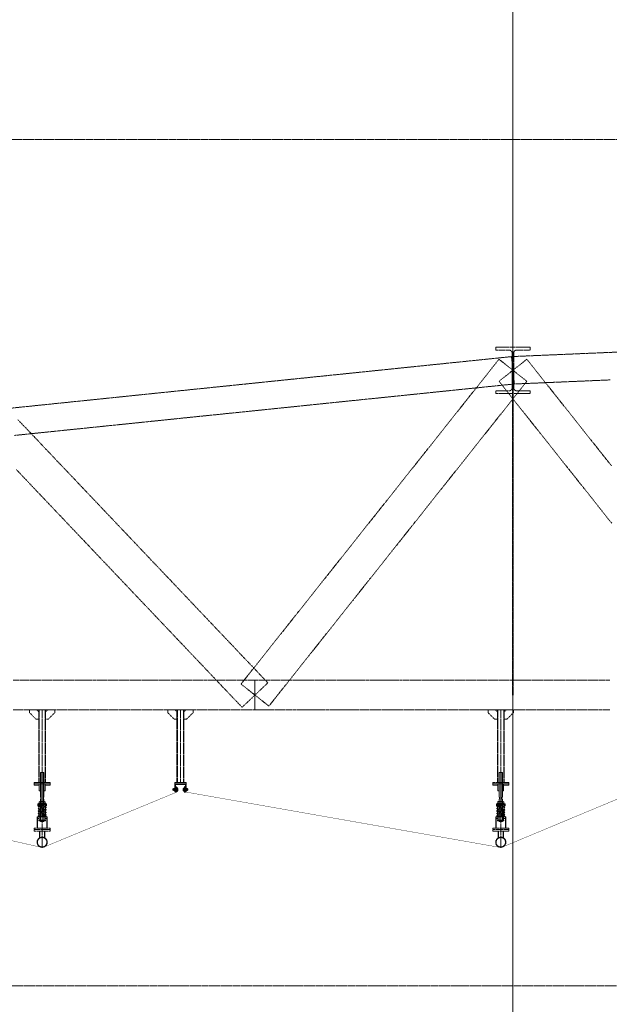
# Model space of a CAD drawing. Header units: millimetres. Extents: x -176817 to 571382, y -58489 to 156123.
# Tile 26 of 256: x -51048 to -45905, y -12681 to -4084. Entities that reach past the tile are written whole.
import ezdxf

# ---------------------------------------------------------------- set-up
doc = ezdxf.new("R2010")
doc.units = ezdxf.units.MM
doc.header["$LTSCALE"] = 0.2
for name, pattern in [('AM_ISO02W050', [7.5, 6, -1.5]), ('AM_ISO02W050x2', [3.75, 3, -0.75]), ('AM_ISO08W050', [18, 12, -1.5, 3, -1.5]), ('AM_ISO08W050x2', [9, 6, -0.75, 1.5, -0.75]), ('DASHDOT', [25.4, 12.7, -6.35, 0, -6.35]), ('HIDDEN', [9.525, 6.35, -3.175])]:
    doc.linetypes.add(name, pattern=pattern)
doc.layers.get('0').update_dxf_attribs({"lineweight": 13})
doc.layers.get('Defpoints').update_dxf_attribs({"lineweight": 13})
for name, color, linetype, lineweight in [('-A Siatka', 30, 'Continuous', 35), ('-AAA Podkład', 252, 'Continuous', 13), ('-AAA Widok', 2, 'Continuous', 30), ('-AAA Wymiar', 1, 'Continuous', 18), ('AM_0N', 7, 'Continuous', 13), ('AM_3N', 6, 'AM_ISO02W050', 13), ('AM_4N', 3, 'Continuous', 13), ('AM_7N', 4, 'AM_ISO08W050', 13), ('AM_8', 1, 'Continuous', 13)]:
    doc.layers.add(name, color=color, linetype=linetype, lineweight=lineweight)
doc.styles.add('WYMIARY', font='ROMANS.shx', dxfattribs={"width": 0.75, "oblique": 15})
doc.dimstyles.new('1 do 100', dxfattribs={"dimscale": 100, "dimtxt": 2, "dimasz": 2.5, "dimexe": 1.25, "dimexo": 0.625, "dimtad": 1, "dimdec": 0, "dimtxsty": 'WYMIARY', "dimcen": 2.5, "dimclrd": 256, "dimclre": 256, "dimclrt": 2, "dimadec": 0, "dimazin": 0, "dimtfac": 1, "dimtdec": 0, "dimtmove": 0, "dimatfit": 3, "dimfxl": 1.25, "dimlwd": -1, "dimlwe": -1, "dimarcsym": 0})

# ---------------------------------------------------------------- blocks, each defined once
blk = doc.blocks.new('*D8')
at = {"layer": '-AAA Wymiar', "transparency": 16777216}
for p, q in [((-46745.8, -45733.6), (-46745.8, 18984.3)), ((-37745.8, 18883.3), (-37745.8, 18984.3)), ((-46495.8, 18859.3), (-37995.8, 18859.3))]:
    blk.add_line(p, q, dxfattribs=at)
for points in [[(-46495.8, 18901), (-46495.8, 18817.6), (-46745.8, 18859.3)], [(-37995.8, 18901), (-37995.8, 18817.6), (-37745.8, 18859.3)]]:
    blk.add_solid(points, dxfattribs=at)
at = {"layer": 'Defpoints', "color": 0, "transparency": 16777216}
for p in [(-37745.8, 18859.3), (-37745.8, 18820.8), (-46745.8, -45796.1)]:
    blk.add_point(p, dxfattribs=at)
at = {"layer": '-AAA Wymiar', "color": 2, "transparency": 16777216, "insert": (-42245.8, 19021.8), "char_height": 200, "attachment_point": 5, "style": 'WYMIARY'}
blk.add_mtext('9000', dxfattribs=at)
blk = doc.blocks.new('*U1083')
at = {"layer": 'AM_0N'}
for p, q in [((-28, 230.6), (28, 230.6)), ((-28, 226.6), (-28, 230.6)), ((28, 226.6), (-28, 226.6)), ((28, 230.6), (28, 226.6))]:
    blk.add_line(p, q, dxfattribs=at)
at = {"layer": 'AM_7N', "linetype": 'AM_ISO08W050x2'}
blk.add_line((0, 233.6), (0, 223.6), dxfattribs=at)
blk = doc.blocks.new('*U1084')
at = {"layer": 'AM_0N'}
for p, q in [((33.8, 222.6), (-33, 222.6)), ((29.3, 219.8), (-30.7, 209)), ((-30.7, 201.1), (7.4, 194.3)), ((29.3, 198.2), (-30.7, 187.4)), ((-30.7, 179.5), (7.4, 172.7)), ((29.3, 176.6), (-30.7, 165.8)), ((-2.7, 214.1), (-30.3, 215.9)), ((-29.7, 215.9), (30.3, 219.9)), ((-29.3, 201.1), (30.7, 211.9)), ((-29.3, 179.5), (30.7, 190.3)), ((30.7, 198.2), (-7.4, 205.1)), ((30.7, 176.6), (-7.4, 183.5)), ((30, 219.9), (30.3, 219.9)), ((-33.8, 112), (33, 112)), ((-30.7, 157.9), (7.4, 151.1)), ((29.3, 155), (-30.7, 144.2)), ((-30.7, 136.3), (7.4, 129.5)), ((29.3, 133.4), (-30.7, 122.6)), ((29.7, 118.7), (-30.3, 114.7)), ((-30, 114.7), (-30.3, 114.7)), ((-29.3, 157.9), (30.7, 168.7)), ((-29.3, 136.3), (30.7, 147.1)), ((-29.3, 114.7), (30.7, 125.5)), ((30.7, 155), (-7.4, 161.9)), ((30.7, 133.4), (-7.4, 140.3)), ((2.7, 120.5), (30.3, 118.7))]:
    blk.add_line(p, q, dxfattribs=at)
for centre, start, end in [((-30, 219.9), 138.01806, 273.82255), ((-30, 205.1), 100.20335, 280.20335), ((-30, 183.5), 100.20335, 280.20335), ((30, 215.9), 280.20335, 100.20335), ((30, 194.3), 280.20335, 100.20335), ((30, 172.7), 280.20335, 100.20335), ((30, 223.9), 273.82255, 340.52878), ((-30, 161.9), 100.20335, 280.20335), ((-30, 140.3), 100.20335, 280.20335), ((-30, 118.7), 100.20335, 280.20335), ((-30, 110.7), 93.82255, 160.52878), ((30, 151.1), 280.20335, 100.20335), ((30, 129.5), 280.20335, 100.20335), ((30, 114.7), 318.01806, 93.82255)]:
    blk.add_arc(centre, 4, start, end, dxfattribs=at)
at = {"layer": 'AM_7N', "linetype": 'AM_ISO08W050x2'}
for p, q in [((-30, 109), (-30, 225.6)), ((0, 109), (0, 225.6)), ((30, 109), (30, 225.6))]:
    blk.add_line(p, q, dxfattribs=at)
blk = doc.blocks.new('*U1085')
at = {"layer": 'AM_0N'}
for p, q in [((-28, 82), (28, 82)), ((-28, 78), (-28, 82)), ((28, 78), (-28, 78)), ((28, 82), (28, 78))]:
    blk.add_line(p, q, dxfattribs=at)
at = {"layer": 'AM_7N', "linetype": 'AM_ISO08W050x2'}
blk.add_line((0, 85), (0, 75), dxfattribs=at)
blk = doc.blocks.new('*U1086')
at = {"layer": 'AM_0N'}
for p, q in [((-26.6, 242.6), (-21.4, 245.6)), ((-26.6, 242.6), (-26.6, 233.6)), ((-26.6, 233.6), (-21.4, 230.6)), ((21.3, 245.6), (-21.4, 245.6)), ((21.3, 230.6), (-21.4, 230.6)), ((-13.3, 242.6), (-13.3, 233.6)), ((13.3, 242.6), (13.3, 233.6)), ((26.6, 242.6), (21.3, 245.6)), ((26.6, 233.6), (21.3, 230.6)), ((26.6, 242.6), (26.6, 233.6))]:
    blk.add_line(p, q, dxfattribs=at)
for centre, radius, start, end in [((-19.9, 232.9), 11.7, 55.56153, 115.56153), ((-19.9, 243.3), 11.7, 244.43847, 304.43847), ((0, 200.7), 43.9, 72.38303, 107.61697), ((0, 275.4), 43.9, 252.38303, 287.61697), ((19.9, 232.9), 11.7, 64.43847, 124.43847), ((19.9, 243.3), 11.7, 235.56153, 295.56153)]:
    blk.add_arc(centre, radius, start, end, dxfattribs=at)
at = {"layer": 'AM_7N', "linetype": 'AM_ISO08W050x2'}
blk.add_line((0, 248.6), (0, 227.6), dxfattribs=at)
blk = doc.blocks.new('A$C09B41FFC')
at = {"layer": '-AAA Podkład', "color": 7}
for p, q in [((-13, 500), (-13, 284.6)), ((0, 500), (0, 70)), ((13, 500), (13, 284.6)), ((-13, 264.6), (-13, 214.6)), ((13, 264.6), (13, 214.6)), ((-16.2, 172.6), (-15, 172.6)), ((-16, 222.6), (-16, 226.6)), ((-15, 222.6), (15, 222.6)), ((-15, 214.6), (15, 214.6)), ((15, 172.6), (16.2, 172.6)), ((16, 222.6), (16, 226.6)), ((-15.2, 171.6), (-15, 171.6)), ((15, 171.6), (15.2, 171.6)), ((-16.2, 82), (-15, 82)), ((-16.2, 82), (-15, 82)), ((-15.2, 83), (-15, 83)), ((16.2, 82, 0), (15, 82, 0)), ((21.2, 82), (20, 82))]:
    blk.add_line(p, q, dxfattribs=at)
for points in [[(15, 284.6), (15, 498), (13, 500), (-13, 500), (-15, 498), (-15, 284.6)], [(-15, 264.6), (-10.5, 264.6), (-10.5, 284.6), (-15, 284.6)], [(-15, 264.6), (-15, 72), (-13, 70), (13, 70), (15, 72), (15, 264.6)], [(15, 264.6), (10.5, 264.6), (10.5, 284.6), (15, 284.6)], [(-15, 226.6), (-38.1, 226.6), (-38.1, 222.6), (-15, 222.6)], [(-15, 222.6), (-38.1, 222.6), (-38.1, 207.6), (-15, 207.6)], [(15, 226.6), (38.1, 226.6), (38.1, 222.6), (15, 222.6)], [(15, 222.6), (38.1, 222.6), (38.1, 207.6), (15, 207.6)], [(-25, 112), (-41.2, 112), (-41.2, 98), (-25, 98)], [(25, 98), (41.3, 98), (41.3, 112), (25, 112)]]:
    blk.add_lwpolyline(points, dxfattribs=at)
at = {"layer": '-AAA Podkład', "color": 7, "elevation": 0}
for points in [[(-25, 400), (-70, 400), (-70, 388), (-25, 388)], [(25, 388), (70, 388), (70, 400), (25, 400)], [(-44.4, 12), (-44.4, 112), (-41.2, 112), (-41.2, 12)], [(44.5, 12), (44.5, 112), (41.3, 112), (41.3, 12)]]:
    blk.add_lwpolyline(points, dxfattribs=at)
for points in [[(-25, 340), (-25, 400), (-14.2, 400), (-13.2, 399), (-13.2, 341), (-14.2, 340)], [(25, 340), (25, 400), (14.2, 400), (13.2, 399), (13.2, 341), (14.2, 340)]]:
    blk.add_lwpolyline(points, close=True, dxfattribs=at)
at = {"layer": '-AAA Podkład', "color": 7}
for points in [[(-38.1, 207.6), (-35.2, 207.6), (-35.2, 222.6), (-38.1, 222.6)], [(-25, 172.6), (-25, 82), (-16.2, 82), (-15.2, 83), (-15.2, 171.6), (-16.2, 172.6)], [(25, 172.6), (25, 82), (16.2, 82), (15.2, 83), (15.2, 171.6), (16.2, 172.6)], [(38.1, 207.6), (35.2, 207.6), (35.2, 222.6), (38.1, 222.6)]]:
    blk.add_lwpolyline(points, close=True, dxfattribs=at)
blk.add_circle((-30, 118.7), 4, dxfattribs=at)
for points in [[(-25, 112), (-25, 113), (-26, 112)], [(25, 112), (25, 113), (26, 112)]]:
    blk.add_solid(points, dxfattribs=at)
for name in ['*U1084', '*U1083', '*U1086', '*U1085']:
    blk.add_blockref(name, (0, 0), dxfattribs=at)
blk = doc.blocks.new('Podkład rev.B')
at = {"layer": '-AAA Podkład', "linetype": 'HIDDEN', "ltscale": 5}
h = blk.add_hatch(dxfattribs=at)
h.set_pattern_fill('ANSI32', color=256)
h.set_pattern_definition([(45, (-45909.764, -32985.08), (-6.7351921, 6.7351921), []), (45, (-45905.274, -32985.08), (-6.7351921, 6.7351921), [])])
h.paths.add_polyline_path([(5400, -28438.9), (5450, -28438.9), (5450, -28440.9, -0.414214), (5444.9, -28445.9), (5407, -28445.9), (5407, -28503.9, -0.414214), (5401.9, -28508.9), (5400, -28508.9)])
h.paths.add_polyline_path([(5450, -28440.9), (5450, -28438.9), (5500, -28438.9), (5500, -28508.9), (5498.1, -28508.9, -0.414214), (5493, -28503.9), (5493, -28445.9), (5455.1, -28445.9, -0.414214)])
for p, q in [((8350, 2544.3, 0), (8350, -48454.9, 0)), ((4244, -27793.9, 0), (4244, -28426.9, 0)), ((5450, -27793.9, 0), (5450, -28426.9, 0)), ((8244, -27793.9, 0), (8244, -28426.9, 0)), ((4244, -28993.4, 0), (4244, -28738.9)), ((8244, -28993.4, 0), (8244, -28738.9)), ((4219.9, -28911.7, 0), (4219.9, -28850.9, 0)), ((4223.9, -28909.3, 0), (4223.9, -28850.9, 0)), ((4264.2, -28909.3, 0), (4264.2, -28850.9, 0)), ((4268.2, -28911.7, 0), (4268.2, -28850.9, 0)), ((8219.9, -28911.7, 0), (8219.9, -28850.9, 0)), ((8223.9, -28909.3, 0), (8223.9, -28850.9, 0)), ((8264.2, -28909.3, 0), (8264.2, -28850.9, 0)), ((8268.2, -28911.7, 0), (8268.2, -28850.9, 0))]:
    blk.add_line(p, q, dxfattribs=at)
at = {"layer": '-AAA Podkład', "linetype": 'HIDDEN', "ltscale": 5, "elevation": 0}
for points in [[(36922.7, -22812.2), (-1301.7, -22812.2), (-1301.7, -30202.3), (36922.7, -30202.3)], [(4214, -27873.9), (4190, -27873.9), (4134, -27817.9), (4134, -27793.9), (4198, -27793.9), (4214, -27809.9)], [(4274, -28426.9), (4214, -28426.9), (4214, -27793.9), (4274, -27793.9)], [(4274, -27873.9), (4298, -27873.9), (4354, -27817.9), (4354, -27793.9), (4290, -27793.9), (4274, -27809.9)], [(5420, -27873.9), (5396, -27873.9), (5340, -27817.9), (5340, -27793.9), (5404, -27793.9), (5420, -27809.9)], [(5480, -28426.9), (5420, -28426.9), (5420, -27793.9), (5480, -27793.9)], [(5480, -27873.9), (5504, -27873.9), (5560, -27817.9), (5560, -27793.9), (5496, -27793.9), (5480, -27809.9)], [(8214, -27873.9), (8190, -27873.9), (8134, -27817.9), (8134, -27793.9), (8198, -27793.9), (8214, -27809.9)], [(8274, -28426.9), (8214, -28426.9), (8214, -27793.9), (8274, -27793.9)], [(8274, -27873.9), (8298, -27873.9), (8354, -27817.9), (8354, -27793.9), (8290, -27793.9), (8274, -27809.9)], [(4314, -28438.9), (4174, -28438.9), (4174, -28426.9), (4314, -28426.9)], [(5500, -28438.9), (5400, -28438.9), (5400, -28426.9), (5500, -28426.9)], [(8314, -28438.9), (8174, -28438.9), (8174, -28426.9), (8314, -28426.9)], [(4314, -28826.9), (4174, -28826.9), (4174, -28838.9), (4314, -28838.9)], [(4314, -28850.9), (4174, -28850.9), (4174, -28838.9), (4314, -28838.9)], [(8314, -28826.9), (8174, -28826.9), (8174, -28838.9), (8314, -28838.9)], [(8314, -28850.9), (8174, -28850.9), (8174, -28838.9), (8314, -28838.9)]]:
    blk.add_lwpolyline(points, close=True, dxfattribs=at)
at = {"layer": '-AAA Podkład', "linetype": 'HIDDEN', "ltscale": 5}
for points in [[(9259, -24669.5), (9188.6, -24672.5), (9118.3, -24675.5), (9048, -24678.5), (8977.7, -24681.5), (8907.4, -24684.5), (8837.1, -24687.5), (8766.8, -24690.5), (8696.5, -24693.5), (8626.1, -24696.5), (8555.8, -24699.5), (8485.5, -24702.5), (8415.2, -24705.5), (8344.9, -24708.4), (8347.4, -24768.4), (8350, -24828.3), (8352.6, -24888.3), (8355.1, -24948.2), (8425.4, -24945.2), (8495.7, -24942.2), (8566, -24939.3), (8636.4, -24936.3), (8706.7, -24933.3), (8777, -24930.3), (8847.3, -24927.3), (8917.6, -24924.3), (8987.9, -24921.3), (9058.2, -24918.3), (9128.5, -24915.3), (9198.9, -24912.3)], [(8356.8, -24828.3), (8356.8, -24753.5), (8356.8, -24678.6), (8356.8, -24678), (8356.8, -24677.3), (8356.8, -24676.7), (8356.9, -24676), (8357, -24675.3), (8357, -24674.7), (8357.1, -24674), (8357.3, -24673.4), (8357.4, -24672.7), (8357.6, -24672.1), (8357.7, -24671.4), (8357.9, -24670.8), (8358.1, -24670.2), (8358.3, -24669.5), (8358.6, -24668.9), (8358.8, -24668.3), (8359.1, -24667.7), (8359.3, -24667.1), (8359.6, -24666.5), (8359.9, -24665.9), (8360.2, -24665.3), (8360.6, -24664.7), (8360.9, -24664.2), (8361.3, -24663.6), (8361.7, -24663), (8362, -24662.5), (8362.4, -24662), (8362.9, -24661.5), (8363.3, -24661), (8363.7, -24660.5), (8364.2, -24660), (8364.6, -24659.5), (8365.1, -24659), (8365.6, -24658.6), (8366.1, -24658.1), (8366.6, -24657.7), (8367.1, -24657.3), (8367.6, -24656.9), (8368.2, -24656.5), (8368.7, -24656.1), (8369.3, -24655.7), (8369.8, -24655.4), (8370.4, -24655.1), (8371, -24654.7), (8371.6, -24654.4), (8372.2, -24654.1), (8372.8, -24653.9), (8373.4, -24653.6), (8374, -24653.3), (8374.6, -24653.1), (8375.3, -24652.9), (8375.9, -24652.7), (8376.5, -24652.5), (8377.2, -24652.3), (8377.8, -24652.2), (8378.5, -24652), (8379.1, -24651.9), (8379.8, -24651.8), (8380.4, -24651.7), (8381.1, -24651.7), (8381.8, -24651.6), (8382.4, -24651.6), (8383.1, -24651.5), (8383.8, -24651.5), (8441.9, -24651.5), (8500, -24651.5), (8500, -24627.4), (8425, -24627.4), (8350, -24627.4), (8275, -24627.4), (8200, -24627.4), (8200, -24651.5), (8258.1, -24651.5), (8316.3, -24651.5), (8316.9, -24651.5), (8317.6, -24651.6), (8318.2, -24651.6), (8318.9, -24651.7), (8319.6, -24651.7), (8320.2, -24651.8), (8320.9, -24651.9), (8321.5, -24652), (8322.2, -24652.2), (8322.8, -24652.3), (8323.5, -24652.5), (8324.1, -24652.7), (8324.7, -24652.9), (8325.4, -24653.1), (8326, -24653.3), (8326.6, -24653.6), (8327.2, -24653.9), (8327.8, -24654.1), (8328.4, -24654.4), (8329, -24654.7), (8329.6, -24655.1), (8330.2, -24655.4), (8330.7, -24655.7), (8331.3, -24656.1), (8331.8, -24656.5), (8332.4, -24656.9), (8332.9, -24657.3), (8333.4, -24657.7), (8333.9, -24658.1), (8334.4, -24658.6), (8334.9, -24659), (8335.4, -24659.5), (8335.8, -24660), (8336.3, -24660.5), (8336.7, -24661), (8337.1, -24661.5), (8337.6, -24662), (8338, -24662.5), (8338.3, -24663), (8338.7, -24663.6), (8339.1, -24664.2), (8339.4, -24664.7), (8339.8, -24665.3), (8340.1, -24665.9), (8340.4, -24666.5), (8340.7, -24667.1), (8340.9, -24667.7), (8341.2, -24668.3), (8341.4, -24668.9), (8341.7, -24669.5), (8341.9, -24670.2), (8342.1, -24670.8), (8342.3, -24671.4), (8342.4, -24672.1), (8342.6, -24672.7), (8342.7, -24673.4), (8342.9, -24674), (8343, -24674.7), (8343, -24675.3), (8343.1, -24676), (8343.2, -24676.7), (8343.2, -24677.3), (8343.2, -24678), (8343.3, -24678.6), (8343.3, -24753.5), (8343.3, -24828.3), (8356.8, -24828.3)], [(8362.3, -24947.7), (8356.2, -24888), (8350, -24828.3), (8343.8, -24768.7), (8337.7, -24709), (8267.4, -24716.2), (8197.1, -24723.5), (8126.8, -24730.7), (8056.4, -24738), (7986.1, -24745.2), (7915.8, -24752.5), (7845.5, -24759.7), (7775.2, -24766.9), (7704.9, -24774.2), (7634.6, -24781.4), (7564.3, -24788.7), (7493.9, -24795.9), (7423.6, -24803.2), (7353.3, -24810.4), (7283, -24817.7), (7212.7, -24824.9), (7142.4, -24832.2), (7072.1, -24839.4), (7001.8, -24846.7), (6931.4, -24853.9), (6861.1, -24861.2), (6790.8, -24868.4), (6720.5, -24875.6), (6650.2, -24882.9), (6579.9, -24890.1), (6509.6, -24897.4), (6439.3, -24904.6), (6368.9, -24911.9), (6298.6, -24919.1), (6228.3, -24926.4), (6158, -24933.6), (6087.7, -24940.9), (6017.4, -24948.1), (5947.1, -24955.4), (5876.8, -24962.6), (5806.4, -24969.9), (5736.1, -24977.1), (5665.8, -24984.4), (5595.5, -24991.6), (5525.2, -24998.8), (5454.9, -25006.1), (5384.6, -25013.3), (5314.3, -25020.6), (5243.9, -25027.8), (5173.6, -25035.1), (5103.3, -25042.3), (5033, -25049.6), (4962.7, -25056.8), (4892.4, -25064.1), (4822.1, -25071.3), (4751.8, -25078.6), (4681.4, -25085.8), (4611.1, -25093.1), (4540.8, -25100.3), (4470.5, -25107.5), (4400.2, -25114.8), (4329.9, -25122), (4259.6, -25129.3), (4189.3, -25136.5), (4118.9, -25143.8), (4048.6, -25151), (3978.3, -25158.3)], [(4002.9, -25397), (4073.2, -25389.8), (4143.6, -25382.5), (4213.9, -25375.3), (4284.2, -25368), (4354.5, -25360.8), (4424.8, -25353.5), (4495.1, -25346.3), (4565.4, -25339), (4635.7, -25331.8), (4706.1, -25324.5), (4776.4, -25317.3), (4846.7, -25310.1), (4917, -25302.8), (4987.3, -25295.6), (5057.6, -25288.3), (5127.9, -25281.1), (5198.2, -25273.8), (5268.6, -25266.6), (5338.9, -25259.3), (5409.2, -25252.1), (5479.5, -25244.8), (5549.8, -25237.6), (5620.1, -25230.3), (5690.4, -25223.1), (5760.7, -25215.8), (5831.1, -25208.6), (5901.4, -25201.3), (5971.7, -25194.1), (6042, -25186.9), (6112.3, -25179.6), (6182.6, -25172.4), (6252.9, -25165.1), (6323.2, -25157.9), (6393.6, -25150.6), (6463.9, -25143.4), (6534.2, -25136.1), (6604.5, -25128.9), (6674.8, -25121.6), (6745.1, -25114.4), (6815.4, -25107.1), (6885.7, -25099.9), (6956.1, -25092.6), (7026.4, -25085.4), (7096.7, -25078.2), (7167, -25070.9), (7237.3, -25063.7), (7307.6, -25056.4), (7377.9, -25049.2), (7448.2, -25041.9), (7518.6, -25034.7), (7588.9, -25027.4), (7659.2, -25020.2), (7729.5, -25012.9), (7799.8, -25005.7), (7870.1, -24998.4), (7940.4, -24991.2), (8010.7, -24983.9), (8081.1, -24976.7), (8151.4, -24969.4), (8221.7, -24962.2), (8292, -24955), (8362.3, -24947.7)], [(8471.4, -24924.7), (8410.7, -24876.5), (8350, -24828.3), (8289.3, -24780.2), (8228.6, -24732), (8193.4, -24776.3), (8158.3, -24820.6), (8123.1, -24864.9), (8088, -24909.2), (8052.8, -24953.5), (8017.6, -24997.8), (7982.5, -25042.1), (7947.3, -25086.4), (7912.2, -25130.8), (7877, -25175.1), (7841.9, -25219.4), (7806.7, -25263.7), (7771.5, -25308), (7736.4, -25352.3), (7701.2, -25396.6), (7666.1, -25440.9), (7630.9, -25485.2), (7595.8, -25529.5), (7560.6, -25573.8), (7525.5, -25618.1), (7490.3, -25662.4), (7455.1, -25706.7), (7420, -25751), (7384.8, -25795.3), (7349.7, -25839.7), (7314.5, -25884), (7279.4, -25928.3), (7244.2, -25972.6), (7209, -26016.9), (7173.9, -26061.2), (7138.7, -26105.5), (7103.6, -26149.8), (7068.4, -26194.1), (7033.3, -26238.4), (6998.1, -26282.7), (6963, -26327), (6927.8, -26371.3), (6892.6, -26415.6), (6857.5, -26459.9), (6822.3, -26504.2), (6787.2, -26548.6), (6752, -26592.9), (6716.9, -26637.2), (6681.7, -26681.5), (6646.5, -26725.8), (6611.4, -26770.1), (6576.2, -26814.4), (6541.1, -26858.7), (6505.9, -26903), (6470.8, -26947.3), (6435.6, -26991.6), (6400.5, -27035.9), (6365.3, -27080.2), (6330.1, -27124.5), (6295, -27168.8), (6259.8, -27213.1), (6224.7, -27257.5), (6189.5, -27301.8), (6154.4, -27346.1), (6119.2, -27390.4), (6084, -27434.7), (6048.9, -27479), (6013.7, -27523.3), (5978.6, -27567.6), (6039.3, -27615.8), (6100, -27663.9), (6160.7, -27712.1), (6221.4, -27760.3), (6256.6, -27716), (6291.7, -27671.7), (6326.9, -27627.4), (6362, -27583.1), (6397.2, -27538.8), (6432.4, -27494.4), (6467.5, -27450.1), (6502.7, -27405.8), (6537.8, -27361.5), (6573, -27317.2), (6608.1, -27272.9), (6643.3, -27228.6), (6678.5, -27184.3), (6713.6, -27140), (6748.8, -27095.7), (6783.9, -27051.4), (6819.1, -27007.1), (6854.2, -26962.8), (6889.4, -26918.5), (6924.5, -26874.2), (6959.7, -26829.9), (6994.9, -26785.5), (7030, -26741.2), (7065.2, -26696.9), (7100.3, -26652.6), (7135.5, -26608.3), (7170.6, -26564), (7205.8, -26519.7), (7241, -26475.4), (7276.1, -26431.1), (7311.3, -26386.8), (7346.4, -26342.5), (7381.6, -26298.2), (7416.7, -26253.9), (7451.9, -26209.6), (7487, -26165.3), (7522.2, -26121), (7557.4, -26076.6), (7592.5, -26032.3), (7627.7, -25988), (7662.8, -25943.7), (7698, -25899.4), (7733.1, -25855.1), (7768.3, -25810.8), (7803.5, -25766.5), (7838.6, -25722.2), (7873.8, -25677.9), (7908.9, -25633.6), (7944.1, -25589.3), (7979.2, -25545), (8014.4, -25500.7), (8049.5, -25456.4), (8084.7, -25412.1), (8119.9, -25367.7), (8155, -25323.4), (8190.2, -25279.1), (8225.3, -25234.8), (8260.5, -25190.5), (8295.6, -25146.2), (8330.8, -25101.9), (8366, -25057.6), (8401.1, -25013.3), (8436.3, -24969), (8471.4, -24924.7)], [(9209.7, -25662.4), (9174.5, -25618.1), (9139.4, -25573.8), (9104.2, -25529.5), (9069.1, -25485.2), (9033.9, -25440.9), (8998.8, -25396.6), (8963.6, -25352.3), (8928.5, -25308), (8893.3, -25263.7), (8858.1, -25219.4), (8823, -25175.1), (8787.8, -25130.8), (8752.7, -25086.4), (8717.5, -25042.1), (8682.4, -24997.8), (8647.2, -24953.5), (8612, -24909.2), (8576.9, -24864.9), (8541.7, -24820.6), (8506.6, -24776.3), (8471.4, -24732), (8410.7, -24780.2), (8350, -24828.3), (8289.3, -24876.5), (8228.6, -24924.7), (8263.7, -24969), (8298.9, -25013.3), (8334, -25057.6), (8369.2, -25101.9), (8404.4, -25146.2), (8439.5, -25190.5), (8474.7, -25234.8), (8509.8, -25279.1), (8545, -25323.4), (8580.1, -25367.7), (8615.3, -25412.1), (8650.5, -25456.4), (8685.6, -25500.7), (8720.8, -25545), (8755.9, -25589.3), (8791.1, -25633.6), (8826.2, -25677.9), (8861.4, -25722.2), (8896.5, -25766.5), (8931.7, -25810.8), (8966.9, -25855.1), (9002, -25899.4), (9037.2, -25943.7), (9072.3, -25988), (9107.5, -26032.3), (9142.6, -26076.6), (9177.8, -26121), (9213, -26165.3)], [(8500, -25032.4), (8500, -25007.9), (8441.9, -25007.9), (8383.8, -25007.9), (8383.1, -25007.9), (8382.4, -25007.9), (8381.7, -25007.8), (8381.1, -25007.8), (8380.4, -25007.7), (8379.7, -25007.6), (8379.1, -25007.5), (8378.4, -25007.4), (8377.8, -25007.2), (8377.1, -25007.1), (8376.5, -25006.9), (8375.8, -25006.7), (8375.2, -25006.5), (8374.6, -25006.3), (8373.9, -25006), (8373.3, -25005.8), (8372.7, -25005.5), (8372.1, -25005.2), (8371.5, -25004.9), (8370.9, -25004.6), (8370.3, -25004.3), (8369.8, -25003.9), (8369.2, -25003.6), (8368.6, -25003.2), (8368.1, -25002.8), (8367.6, -25002.4), (8367, -25002), (8366.5, -25001.6), (8366, -25001.1), (8365.5, -25000.7), (8365, -25000.2), (8364.6, -24999.7), (8364.1, -24999.2), (8363.7, -24998.7), (8363.2, -24998.2), (8362.8, -24997.7), (8362.4, -24997.2), (8362, -24996.7), (8361.6, -24996.1), (8361.2, -24995.5), (8360.9, -24995), (8360.5, -24994.4), (8360.2, -24993.8), (8359.9, -24993.2), (8359.6, -24992.6), (8359.3, -24992), (8359, -24991.4), (8358.8, -24990.8), (8358.5, -24990.2), (8358.3, -24989.5), (8358.1, -24988.9), (8357.9, -24988.3), (8357.7, -24987.6), (8357.5, -24987), (8357.4, -24986.3), (8357.3, -24985.7), (8357.1, -24985), (8357, -24984.4), (8356.9, -24983.7), (8356.9, -24983), (8356.8, -24982.4), (8356.8, -24981.7), (8356.8, -24981), (8356.8, -24980.3), (8356.8, -24904.3), (8356.8, -24828.3), (8343.3, -24828.3), (8343.3, -24904.3), (8343.3, -24980.3), (8343.2, -24981), (8343.2, -24981.7), (8343.2, -24982.4), (8343.1, -24983), (8343.1, -24983.7), (8343, -24984.4), (8342.9, -24985), (8342.7, -24985.7), (8342.6, -24986.3), (8342.5, -24987), (8342.3, -24987.6), (8342.1, -24988.3), (8341.9, -24988.9), (8341.7, -24989.5), (8341.5, -24990.2), (8341.2, -24990.8), (8341, -24991.4), (8340.7, -24992), (8340.4, -24992.6), (8340.1, -24993.2), (8339.8, -24993.8), (8339.5, -24994.4), (8339.1, -24995), (8338.8, -24995.5), (8338.4, -24996.1), (8338, -24996.7), (8337.6, -24997.2), (8337.2, -24997.7), (8336.8, -24998.2), (8336.3, -24998.7), (8335.9, -24999.2), (8335.4, -24999.7), (8335, -25000.2), (8334.5, -25000.7), (8334, -25001.1), (8333.5, -25001.6), (8333, -25002), (8332.4, -25002.4), (8331.9, -25002.8), (8331.4, -25003.2), (8330.8, -25003.6), (8330.2, -25003.9), (8329.7, -25004.3), (8329.1, -25004.6), (8328.5, -25004.9), (8327.9, -25005.2), (8327.3, -25005.5), (8326.7, -25005.8), (8326, -25006), (8325.4, -25006.3), (8324.8, -25006.5), (8324.2, -25006.7), (8323.5, -25006.9), (8322.9, -25007.1), (8322.2, -25007.2), (8321.6, -25007.4), (8320.9, -25007.5), (8320.3, -25007.6), (8319.6, -25007.7), (8318.9, -25007.8), (8318.3, -25007.8), (8317.6, -25007.9), (8316.9, -25007.9), (8316.3, -25007.9), (8258.1, -25007.9), (8200, -25007.9), (8200, -25032.4), (8275, -25032.4), (8350, -25032.4), (8425, -25032.4), (8500, -25032.4)], [(8347, -24828.3), (8347, -24917), (8347, -25005.6), (8347, -25094.2), (8347, -25182.8), (8347, -25271.4), (8347, -25360), (8347, -25448.6), (8347, -25537.2), (8347, -25625.9), (8347, -25714.5), (8347, -25803.1), (8347, -25891.7), (8347, -25980.3), (8347, -26068.9), (8347, -26157.5), (8347, -26246.1), (8347, -26334.8), (8347, -26423.4), (8347, -26512), (8347, -26600.6), (8347, -26689.2), (8347, -26777.8), (8347, -26866.4), (8347, -26955), (8347, -27043.7), (8347, -27132.3), (8347, -27220.9), (8347, -27309.5), (8347, -27398.1), (8347, -27486.7), (8347, -27575.3), (8347, -27663.9), (8353, -27663.9), (8353, -27575.3), (8353, -27486.7), (8353, -27398.1), (8353, -27309.5), (8353, -27220.9), (8353, -27132.3), (8353, -27043.7), (8353, -26955), (8353, -26866.4), (8353, -26777.8), (8353, -26689.2), (8353, -26600.6), (8353, -26512), (8353, -26423.4), (8353, -26334.8), (8353, -26246.1), (8353, -26157.5), (8353, -26068.9), (8353, -25980.3), (8353, -25891.7), (8353, -25803.1), (8353, -25714.5), (8353, -25625.9), (8353, -25537.2), (8353, -25448.6), (8353, -25360), (8353, -25271.4), (8353, -25182.8), (8353, -25094.2), (8353, -25005.6), (8353, -24917), (8353, -24828.3), (8347, -24828.3)], [(5987.5, -27770.6), (6043.8, -27717.3), (6100, -27663.9), (6156.2, -27610.6), (6212.5, -27557.3), (6177.3, -27520.2), (6142.1, -27483.1), (6107, -27446.1), (6071.8, -27409), (6036.7, -27372), (6001.5, -27334.9), (5966.4, -27297.8), (5931.2, -27260.8), (5896, -27223.7), (5860.9, -27186.7), (5825.7, -27149.6), (5790.6, -27112.6), (5755.4, -27075.5), (5720.3, -27038.4), (5685.1, -27001.4), (5650, -26964.3), (5614.8, -26927.3), (5579.6, -26890.2), (5544.5, -26853.1), (5509.3, -26816.1), (5474.2, -26779), (5439, -26742), (5403.9, -26704.9), (5368.7, -26667.8), (5333.5, -26630.8), (5298.4, -26593.7), (5263.2, -26556.7), (5228.1, -26519.6), (5192.9, -26482.5), (5157.8, -26445.5), (5122.6, -26408.4), (5087.5, -26371.4), (5052.3, -26334.3), (5017.1, -26297.2), (4982, -26260.2), (4946.8, -26223.1), (4911.7, -26186.1), (4876.5, -26149), (4841.4, -26111.9), (4806.2, -26074.9), (4771, -26037.8), (4735.9, -26000.8), (4700.7, -25963.7), (4665.6, -25926.7), (4630.4, -25889.6), (4595.3, -25852.5), (4560.1, -25815.5), (4525, -25778.4), (4489.8, -25741.4), (4454.6, -25704.3), (4419.5, -25667.2), (4384.3, -25630.2), (4349.2, -25593.1), (4314, -25556.1), (4278.9, -25519), (4243.7, -25481.9), (4208.5, -25444.9), (4173.4, -25407.8), (4138.2, -25370.8), (4103.1, -25333.7), (4067.9, -25296.6), (4032.8, -25259.6)], [(4018.8, -25695.3), (4054, -25732.4), (4089.1, -25769.4), (4124.3, -25806.5), (4159.4, -25843.5), (4194.6, -25880.6), (4229.7, -25917.6), (4264.9, -25954.7), (4300, -25991.8), (4335.2, -26028.8), (4370.4, -26065.9), (4405.5, -26102.9), (4440.7, -26140), (4475.8, -26177.1), (4511, -26214.1), (4546.1, -26251.2), (4581.3, -26288.2), (4616.5, -26325.3), (4651.6, -26362.4), (4686.8, -26399.4), (4721.9, -26436.5), (4757.1, -26473.5), (4792.2, -26510.6), (4827.4, -26547.7), (4862.5, -26584.7), (4897.7, -26621.8), (4932.9, -26658.8), (4968, -26695.9), (5003.2, -26733), (5038.3, -26770), (5073.5, -26807.1), (5108.6, -26844.1), (5143.8, -26881.2), (5179, -26918.3), (5214.1, -26955.3), (5249.3, -26992.4), (5284.4, -27029.4), (5319.6, -27066.5), (5354.7, -27103.5), (5389.9, -27140.6), (5425, -27177.7), (5460.2, -27214.7), (5495.4, -27251.8), (5530.5, -27288.8), (5565.7, -27325.9), (5600.8, -27363), (5636, -27400), (5671.1, -27437.1), (5706.3, -27474.1), (5741.5, -27511.2), (5776.6, -27548.3), (5811.8, -27585.3), (5846.9, -27622.4), (5882.1, -27659.4), (5917.2, -27696.5), (5952.4, -27733.6), (5987.5, -27770.6)], [(6100, -27793.9), (6100, -27728.9), (6100, -27663.9), (6100, -27598.9), (6100, -27533.9), (6029.7, -27533.9), (5959.4, -27533.9), (5889.1, -27533.9), (5818.8, -27533.9), (5748.4, -27533.9), (5678.1, -27533.9), (5607.8, -27533.9), (5537.5, -27533.9), (5467.2, -27533.9), (5396.9, -27533.9), (5326.6, -27533.9), (5256.3, -27533.9), (5185.9, -27533.9), (5115.6, -27533.9), (5045.3, -27533.9), (4975, -27533.9), (4904.7, -27533.9), (4834.4, -27533.9), (4764.1, -27533.9), (4693.8, -27533.9), (4623.4, -27533.9), (4553.1, -27533.9), (4482.8, -27533.9), (4412.5, -27533.9), (4342.2, -27533.9), (4271.9, -27533.9), (4201.6, -27533.9), (4131.3, -27533.9), (4060.9, -27533.9), (3990.6, -27533.9)], [(3990.6, -27793.9), (4060.9, -27793.9), (4131.3, -27793.9), (4201.6, -27793.9), (4271.9, -27793.9), (4342.2, -27793.9), (4412.5, -27793.9), (4482.8, -27793.9), (4553.1, -27793.9), (4623.4, -27793.9), (4693.8, -27793.9), (4764.1, -27793.9), (4834.4, -27793.9), (4904.7, -27793.9), (4975, -27793.9), (5045.3, -27793.9), (5115.6, -27793.9), (5185.9, -27793.9), (5256.3, -27793.9), (5326.6, -27793.9), (5396.9, -27793.9), (5467.2, -27793.9), (5537.5, -27793.9), (5607.8, -27793.9), (5678.1, -27793.9), (5748.4, -27793.9), (5818.8, -27793.9), (5889.1, -27793.9), (5959.4, -27793.9), (6029.7, -27793.9), (6100, -27793.9)], [(8350, -27793.9), (8350, -27728.9), (8350, -27663.9), (8350, -27598.9), (8350, -27533.9), (8279.7, -27533.9), (8209.4, -27533.9), (8139.1, -27533.9), (8068.8, -27533.9), (7998.4, -27533.9), (7928.1, -27533.9), (7857.8, -27533.9), (7787.5, -27533.9), (7717.2, -27533.9), (7646.9, -27533.9), (7576.6, -27533.9), (7506.3, -27533.9), (7435.9, -27533.9), (7365.6, -27533.9), (7295.3, -27533.9), (7225, -27533.9), (7154.7, -27533.9), (7084.4, -27533.9), (7014.1, -27533.9), (6943.8, -27533.9), (6873.4, -27533.9), (6803.1, -27533.9), (6732.8, -27533.9), (6662.5, -27533.9), (6592.2, -27533.9), (6521.9, -27533.9), (6451.6, -27533.9), (6381.3, -27533.9), (6310.9, -27533.9), (6240.6, -27533.9), (6170.3, -27533.9), (6100, -27533.9), (6100, -27598.9), (6100, -27663.9), (6100, -27728.9), (6100, -27793.9), (6170.3, -27793.9), (6240.6, -27793.9), (6310.9, -27793.9), (6381.3, -27793.9), (6451.6, -27793.9), (6521.9, -27793.9), (6592.2, -27793.9), (6662.5, -27793.9), (6732.8, -27793.9), (6803.1, -27793.9), (6873.4, -27793.9), (6943.8, -27793.9), (7014.1, -27793.9), (7084.4, -27793.9), (7154.7, -27793.9), (7225, -27793.9), (7295.3, -27793.9), (7365.6, -27793.9), (7435.9, -27793.9), (7506.3, -27793.9), (7576.6, -27793.9), (7646.9, -27793.9), (7717.2, -27793.9), (7787.5, -27793.9), (7857.8, -27793.9), (7928.1, -27793.9), (7998.4, -27793.9), (8068.8, -27793.9), (8139.1, -27793.9), (8209.4, -27793.9), (8279.7, -27793.9), (8350, -27793.9)], [(9193.8, -27533.9), (9123.4, -27533.9), (9053.1, -27533.9), (8982.8, -27533.9), (8912.5, -27533.9), (8842.2, -27533.9), (8771.9, -27533.9), (8701.6, -27533.9), (8631.3, -27533.9), (8560.9, -27533.9), (8490.6, -27533.9), (8420.3, -27533.9), (8350, -27533.9), (8350, -27598.9), (8350, -27663.9), (8350, -27728.9), (8350, -27793.9), (8420.3, -27793.9), (8490.6, -27793.9), (8560.9, -27793.9), (8631.3, -27793.9), (8701.6, -27793.9), (8771.9, -27793.9), (8842.2, -27793.9), (8912.5, -27793.9), (8982.8, -27793.9), (9053.1, -27793.9), (9123.4, -27793.9), (9193.8, -27793.9)]]:
    blk.add_lwpolyline(points, dxfattribs=at)
at = {"layer": '-AAA Podkład', "linetype": 'HIDDEN', "ltscale": 5, "elevation": 0}
for points in [[(4218, -28426.9), (4218, -27793.9)], [(4270, -27793.9), (4270, -28426.9)], [(5424, -28426.9), (5424, -27793.9)], [(5476, -27793.9), (5476, -28426.9)], [(8218, -28426.9), (8218, -27793.9)], [(8270, -27793.9), (8270, -28426.9)]]:
    blk.add_lwpolyline(points, dxfattribs=at)
for points in [[(5400, -28438.9), (5450, -28438.9), (5450, -28440.9, -0.414214), (5444.9, -28445.9), (5407, -28445.9), (5407, -28503.9, -0.414214), (5401.9, -28508.9), (5400, -28508.9)], [(5450, -28440.9), (5450, -28438.9), (5500, -28438.9), (5500, -28508.9), (5498.1, -28508.9, -0.414214), (5493, -28503.9), (5493, -28445.9), (5455.1, -28445.9, -0.414214)]]:
    blk.add_lwpolyline(points, format="xyb", close=True, dxfattribs=at)
at = {"layer": '-AAA Podkład', "linetype": 'HIDDEN', "ltscale": 5}
for centre, radius in [((4244, -28949, 0), 44.5), ((4244, -28949, 0), 41.2), ((8244, -28949, 0), 44.5), ((8244, -28949, 0), 41.2)]:
    blk.add_circle(centre, radius, dxfattribs=at)
for p in [(4244, -28838.9, 0), (8244, -28838.9, 0)]:
    blk.add_blockref('A$C09B41FFC', p, dxfattribs=at)
blk = doc.blocks.new('*U1058')
at = {"layer": 'AM_0N'}
for p, q in [((5.7, -1), (-5.6, -1)), ((-5.6, -1), (-5.6, -1.6)), ((5.7, -1.6), (-5.6, -1.6)), ((-5.6, -1.6), (-2.4, -4.9)), ((-3, -6.3), (-2.4, -5.7)), ((3, -6.3), (-3, -6.3)), ((-3, -20.4), (-3, -6.3)), ((3, -20.4), (-3, -20.4)), ((-2.4, -21), (-3, -20.4)), ((2.4, -4.9), (-2.4, -4.9)), ((-2.4, -5.7), (-2.4, -4.9)), ((-2.4, -21), (2.4, -21)), ((5.7, -1.6), (2.4, -4.9)), ((2.4, -5.7), (2.4, -4.9)), ((3, -6.3), (2.4, -5.7)), ((2.4, -21), (3, -20.4)), ((3, -20.4), (3, -6.3)), ((5.7, -1.6), (5.7, -1))]:
    blk.add_line(p, q, dxfattribs=at)
at = {"layer": 'AM_3N', "linetype": 'AM_ISO02W050x2'}
for p, q in [((-3.4, -1), (0, -5.4)), ((-0.7, -4.4), (-0.7, -1)), ((0.7, -4.4), (-0.7, -4.4)), ((3.4, -1), (0, -5.4)), ((0.7, -4.4), (0.7, -1))]:
    blk.add_line(p, q, dxfattribs=at)
at = {"layer": 'AM_4N'}
for p, q in [((-2.4, -5.7), (-2.4, -6.3)), ((-2.4, -6.3), (-2.4, -21)), ((2.4, -5.7), (2.4, -6.3)), ((2.4, -6.3), (2.4, -21))]:
    blk.add_line(p, q, dxfattribs=at)
at = {"layer": 'AM_7N', "linetype": 'AM_ISO08W050x2'}
blk.add_line((0, 2), (0, -24), dxfattribs=at)
blk = doc.blocks.new('*U1059')
at = {"layer": 'AM_0N'}
for p, q in [((6, -12), (-6, -12)), ((-6, -12), (-6, -13.6)), ((-6, -13.6), (6, -13.6)), ((6, -13.6), (6, -12))]:
    blk.add_line(p, q, dxfattribs=at)
at = {"layer": 'AM_7N', "linetype": 'AM_ISO08W050x2'}
blk.add_line((0, -16.6), (0, -9), dxfattribs=at)
blk = doc.blocks.new('*U1060')
at = {"layer": 'AM_0N'}
for p, q in [((-5.8, -14.4), (-4.4, -13.6)), ((-5.8, -14.4), (-5.8, -18)), ((-5.8, -18), (-4.4, -18.8)), ((4.5, -13.6), (-4.4, -13.6)), ((4.5, -18.8), (-4.4, -18.8)), ((-2.9, -14.4), (-2.9, -18)), ((2.9, -14.4), (2.9, -18)), ((5.8, -14.4), (4.5, -13.6)), ((5.8, -18), (4.5, -18.8)), ((5.8, -14.4), (5.8, -18))]:
    blk.add_line(p, q, dxfattribs=at)
for centre, radius, start, end in [((-4.3, -16.5), 2.55, 55.56153, 115.56153), ((-4.3, -15.9), 2.55, 244.43847, 304.43847), ((0, -23.5), 9.54, 72.38303, 107.61697), ((0, -8.9), 9.54, 252.38303, 287.61697), ((4.3, -16.5), 2.55, 64.43847, 124.43847), ((4.3, -15.9), 2.55, 235.56153, 295.56153)]:
    blk.add_arc(centre, radius, start, end, dxfattribs=at)
at = {"layer": 'AM_7N', "linetype": 'AM_ISO08W050x2'}
blk.add_line((0, -10.6), (0, -21.8), dxfattribs=at)
blk = doc.blocks.new('okucie')
at = {"layer": 'AM_8'}
h = blk.add_hatch(dxfattribs=at)
h.set_pattern_fill('ANSI31', color=256, scale=0.5, style=0)
h.set_pattern_definition([(45, (-21727.3335, 85443.8012), (-1.122532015, 1.122532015), [])])
h.paths.add_polyline_path([(-3.5, -5), (-3.5, -3.8), (-6.3, -1), (-20, -1), (-20, -5)])
h.paths.add_polyline_path([(20, -5), (20, -1), (6.3, -1), (3.5, -3.8), (3.5, -5)])
h = blk.add_hatch(dxfattribs=at)
h.set_pattern_fill('ANSI31', color=256, scale=0.5, angle=90, style=0)
h.set_pattern_definition([(135, (-21776.6445, 85446.8), (-1.122532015, -1.122532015), [])])
h.paths.add_polyline_path([(-3.5, -8), (-20, -8), (-20, -12), (-3.5, -12)])
h.paths.add_polyline_path([(20, -8), (3.5, -8), (3.5, -12), (6, -12), (20, -12)])
at = {"layer": '-AAA Widok'}
for p, q in [((-3.5, -3.8, 0), (3.5, -3.8, 0)), ((-3.5, -12, 0), (-3.5, -8)), ((3.5, -12, 0), (3.5, -8))]:
    blk.add_line(p, q, dxfattribs=at)
for points in [[(-20, -5), (20, -5), (20, -1), (-20, -1)], [(-20, -12), (20, -12), (20, -8), (-20, -8)]]:
    blk.add_lwpolyline(points, close=True, dxfattribs=at)
at = {"layer": '-AAA Widok', "elevation": 0}
blk.add_lwpolyline([(-20, -5), (20, -5), (20, -1), (-20, -1)], close=True, dxfattribs=at)
for points in [[(-6.3, -1), (-3.5, -3.8), (-3.5, -5)], [(6.3, -1), (3.5, -3.8), (3.5, -5)]]:
    blk.add_lwpolyline(points, dxfattribs=at)
at = {"layer": '-AAA Wymiar'}
for p, q in [((-20, -8), (-20, -5)), ((20, -8), (20, -5))]:
    blk.add_line(p, q, dxfattribs=at)
at = {"layer": 'AM_0N'}
for name in ['*U1058', '*U1059', '*U1060']:
    blk.add_blockref(name, (0, 0), dxfattribs=at)
blk = doc.blocks.new('*U1065')
at = {"layer": 'AM_0N'}
for p, q in [((-33, 4.1), (-32.1, 5)), ((-33, 4.1), (-33, -4.1)), ((-2.5, 5), (-32.1, 5)), ((-32.1, 5), (-32.1, -5)), ((-2.5, 5), (-2.5, -5)), ((-2.5, 5), (-1.6, 4.6)), ((2, 4.6), (-1.6, 4.6)), ((2, 4.6), (2, 7.7)), ((2.6, 7.7), (2, 7.7)), ((2, -4.6), (2, 4.6)), ((7.6, 9.8), (2.6, 9.8)), ((2.6, 9.8), (2.6, 7.7)), ((2.6, 7.7), (2.6, -7.7)), ((7.6, 4.9), (2.6, 4.9)), ((7.6, 9.8), (8.4, 8.5)), ((8.4, -8.5), (8.4, 8.5)), ((-32.1, -5), (-33, -4.1)), ((-2.5, -5), (-32.1, -5)), ((-2.5, -5), (-1.6, -4.6)), ((2, -4.6), (-1.6, -4.6)), ((2, -7.7), (2, -4.6)), ((2.6, -7.7), (2, -7.7)), ((7.6, -4.9), (2.6, -4.9)), ((2.6, -7.7), (2.6, -9.8)), ((7.6, -9.8), (2.6, -9.8)), ((7.6, -9.8), (8.4, -8.5))]:
    blk.add_line(p, q, dxfattribs=at)
for centre, radius, start, end in [((4.1, 7.4), 4.34, 325.55313, 25.55313), ((-7.8, 0), 16.2, 342.38753, 17.61247), ((4.1, -7.4), 4.34, 334.44687, 34.44687)]:
    blk.add_arc(centre, radius, start, end, dxfattribs=at)
at = {"layer": 'AM_4N'}
for p, q in [((-2.5, 4.1), (-33, 4.1)), ((-2.5, 4.1), (-1.6, 4.6)), ((-2.5, -4.1), (-33, -4.1)), ((-2.5, -4.1), (-1.6, -4.6))]:
    blk.add_line(p, q, dxfattribs=at)
at = {"layer": 'AM_7N', "linetype": 'AM_ISO08W050x2'}
blk.add_line((11.4, 0), (-36, 0), dxfattribs=at)
blk = doc.blocks.new('*U1066')
at = {"layer": 'AM_0N'}
for p, q in [((-20, 10), (-20, -10)), ((-18, 10), (-20, 10)), ((-18, -10), (-18, 10)), ((-20, -10), (-18, -10))]:
    blk.add_line(p, q, dxfattribs=at)
at = {"layer": 'AM_7N', "linetype": 'AM_ISO08W050x2'}
blk.add_line((-15, 0), (-23, 0), dxfattribs=at)
blk = doc.blocks.new('*U1067')
at = {"layer": 'AM_0N'}
for p, q in [((-27.3, 9.2), (-28.4, 7.3)), ((-28.4, -7.3), (-28.4, 7.3)), ((-21.1, 9.2), (-27.3, 9.2)), ((-21.1, 4.6), (-27.3, 4.6)), ((-21.1, 9.2), (-20, 7.3)), ((-20, -7.3), (-20, 7.3)), ((-27.3, -9.2), (-28.4, -7.3)), ((-21.1, -4.6), (-27.3, -4.6)), ((-21.1, -9.2), (-27.3, -9.2)), ((-21.1, -9.2), (-20, -7.3))]:
    blk.add_line(p, q, dxfattribs=at)
for centre, radius, start, end in [((-23.9, 6.9), 4.08, 154.43847, 214.43847), ((-12.7, 0), 15.3, 162.38303, 197.61697), ((-24.5, 6.9), 4.08, 325.56153, 25.56153), ((-35.7, 0), 15.3, 342.38303, 17.61697), ((-23.9, -6.9), 4.08, 145.56153, 205.56153), ((-24.5, -6.9), 4.08, 334.43847, 34.43847)]:
    blk.add_arc(centre, radius, start, end, dxfattribs=at)
at = {"layer": 'AM_7N', "linetype": 'AM_ISO08W050x2'}
blk.add_line((-17, 0), (-31.4, 0), dxfattribs=at)
blk = doc.blocks.new('*U1068')
at = {"layer": 'AM_0N'}
for p, q in [((0, 10), (0, -10)), ((2, 10), (0, 10)), ((2, -10), (2, 10)), ((0, -10), (2, -10))]:
    blk.add_line(p, q, dxfattribs=at)
at = {"layer": 'AM_7N', "linetype": 'AM_ISO08W050x2'}
blk.add_line((5, 0), (-3, 0), dxfattribs=at)
blk = doc.blocks.new('Okucie+śruba')
at = {"layer": '-AAA Widok', "color": 42, "xscale": -1, "rotation": 90}
blk.add_blockref('okucie', (-12, 0), dxfattribs=at)
at = {"layer": 'AM_0N', "color": 42}
for name in ['*U1065', '*U1067', '*U1066', '*U1068']:
    blk.add_blockref(name, (0, 0), dxfattribs=at)
blk = doc.blocks.new('Profil rev.B zm.rz.10')
at = {"layer": '-A Siatka', "linetype": 'HIDDEN', "const_width": 3, "elevation": 0}
for points in [[(1439, 1112.9), (1439, 1059.1), (3539.7, 577.6, 0.125183), (3555.4, 578.4), (4714.1, 1058.5), (4714.1, 1112.9)], [(4789.1, 1112.9), (4789.1, 1062.9), (7541, 577.3, 0.143564), (7555.3, 578.9), (8714.1, 1062.9), (8714.1, 1112.9)]]:
    blk.add_lwpolyline(points, format="xyb", dxfattribs=at)
at = {"layer": '-AAA Wymiar'}
blk.add_blockref('Okucie+śruba', (4719.6, 1082.9, 0), dxfattribs=at)
at = {"layer": '-AAA Wymiar', "xscale": -1}
blk.add_blockref('Okucie+śruba', (4783.6, 1082.9, 0), dxfattribs=at)

msp = doc.modelspace()

# ---------------------------------------------------------------- linework, layer by layer
at = {"color": 252, "linetype": 'DASHDOT', "ltscale": 3}
msp.add_line((-46745.7819, 19253.2914), (-46745.7819, -30771.4395), dxfattribs=at)

# ---------------------------------------------------------------- block references
at = {"layer": '-AAA Widok'}
msp.add_blockref('Profil rev.B zm.rz.10', (-54397.4159, -11888.3674, 0), dxfattribs=at)
at = {"layer": '-AAA Wymiar'}
msp.add_blockref('Podkład rev.B', (-55095.7819, 17683.4632, 0), dxfattribs=at)

# ---------------------------------------------------------------- dimensions: what is measured, and where the dimension line sits
dim = msp.add_linear_dim(base=(-37745.7819, 18859.2967), p1=(-46745.7819, -45796.0606), p2=(-37745.7819, 18820.7747), dimstyle='1 do 100', override={"dimtmove": 1}, dxfattribs=at)
dim.commit()
dim.dimension.update_dxf_attribs({"geometry": '*D8', "text_midpoint": (-42245.7819, 19021.7967)})

doc.saveas('drawing.dxf')
